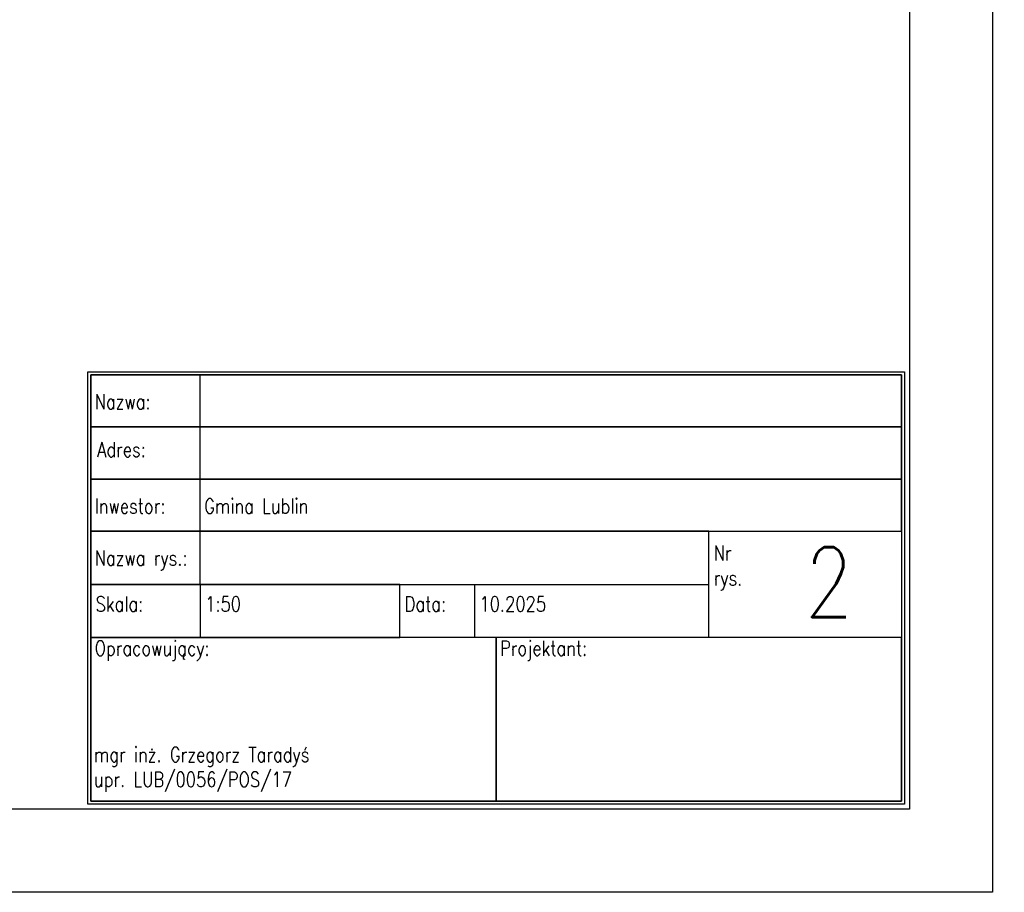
# Model space of a CAD drawing. Header units: millimetres. Extents: x -424979 to 718034, y -72486 to 344972.
# Tile 33 of 256: x 440900 to 488272, y -14131 to 27841. Entities that reach past the tile are written whole.
import ezdxf

# ---------------------------------------------------------------- set-up
doc = ezdxf.new("R2010")
doc.units = ezdxf.units.MM
doc.header["$MEASUREMENT"] = 0
doc.layers.add('!S_CO_Armatura', color=7, linetype='Continuous', lineweight=15)
doc.styles.add('izaaa', font='simplex.shx', dxfattribs={"width": 0.8})

msp = doc.modelspace()

# ---------------------------------------------------------------- linework, layer by layer
at = {"layer": '!S_CO_Armatura', "lineweight": 25}
for p, q in [((449589, 682), (449589, 10754)), ((449589, 682), (449589, -1874)), ((462785, 682), (462785, -1874))]:
    msp.add_line(p, q, dxfattribs=at)
for points in [[(483467, -9889), (444177, -9889), (444177, 10898), (483467, 10898)], [(444321, 8258), (483323, 8258), (483323, 10754), (444321, 10754)], [(483323, -9745), (444321, -9745), (444321, 10754), (483323, 10754)], [(444321, 5734), (483323, 5734), (483323, 8258), (444321, 8258)], [(444321, 3238), (483323, 3238), (483323, 5734), (444321, 5734)], [(444321, 682), (474052, 682), (474052, 3238), (444321, 3238)], [(474052, 3238), (483323, 3238), (483323, -1874), (474052, -1874)], [(444321, -1874), (459187, -1874), (459187, 682), (444321, 682)], [(444321, -9745), (463822, -9745), (463822, -1874), (444321, -1874)], [(463822, -9745), (483323, -9745), (483323, -1874), (463822, -1874)]]:
    msp.add_lwpolyline(points, close=True, dxfattribs=at)
msp.add_lwpolyline([(487711, -14131), (319711, -14131), (319711, 104669), (487711, 104669), (487711, -14131)])
msp.add_lwpolyline([(483711, -10131), (323711, -10131), (323711, 100669), (483711, 100669)], close=True)

# ---------------------------------------------------------------- texts
at = {"layer": '!S_CO_Armatura', "lineweight": 25, "attachment_point": 1, "style": 'izaaa'}
for s, insert, char_height, width in [('Nazwa:', (444507, 9824), 720, 19.22), ('Adres:', (444623, 7525), 720, 1360.85), ('\\A1;UWAGA:\\PDla czytelności rysunku nie zachowano skali urządzeń klimatyzacyjnych', (345141, 4731), 720, 38008.51), ('Inwestor:', (444507, 4804), 720, 19.22), ('Gmina Lublin', (449774, 4804), 720, 6631.83), ('Nr rys.', (474287, 2549), 720, 252.09), ('2', (478682, 2469), 3360, 19.22), ('Nazwa rys.:', (444507, 2308), 720, 4768.98), ('Skala:', (444553, 98), 720, 7.76), ('1:50', (449821, 98), 720, 7.76), ('Data:', (459418, 98), 720, 7.76), ('10.2025', (463017, 98), 720, 7.76), ('Opracowujący:', (444507, -2030), 720, 7.76), ('Projektant:', (464008, -2030), 720, 7.76), ('mgr inż. Grzegorz Taradyś\\Pupr. LUB/0056/POS/17', (444470, -7144), 720, 19113.16)]:
    msp.add_mtext(s, dxfattribs=dict(at, insert=insert, char_height=char_height, width=width))

doc.saveas('drawing.dxf')
